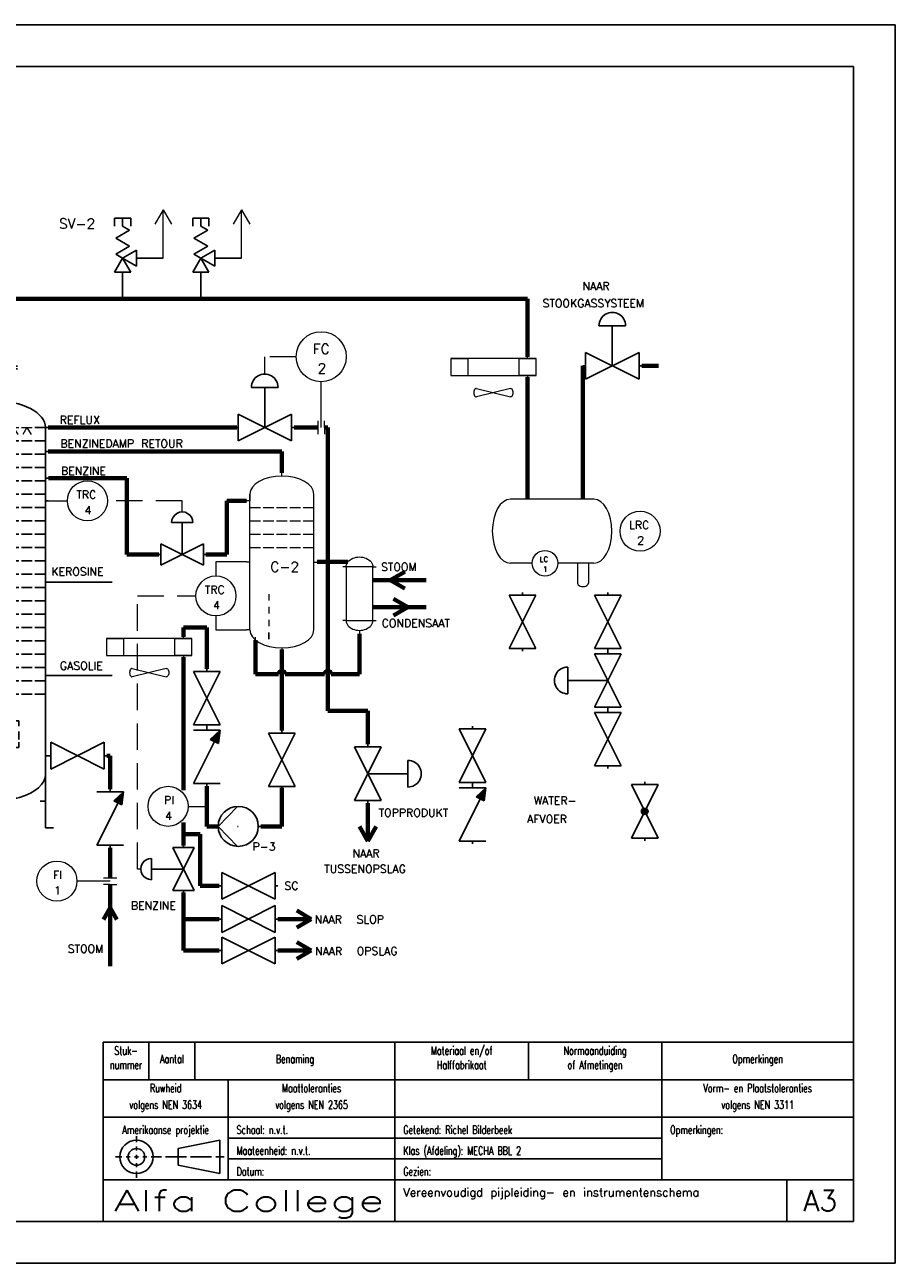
# Model space of a CAD drawing. Extents: x 0 to 420, y 0 to 297.
# Tile 2 of 2: x 211 to 420, y 0 to 297. Entities that reach past the tile are written whole.
import ezdxf
from ezdxf.enums import TextEntityAlignment as Align

# ---------------------------------------------------------------- set-up
doc = ezdxf.new("R2010")
doc.units = 0
doc.header["$MEASUREMENT"] = 0
doc.linetypes.add('HIDDEN', pattern=[9.525, 6.35, -3.175])
doc.layers.get('0').update_dxf_attribs({"linetype": 'CONTINUOUS'})
for name, color, linetype in [('KADER25', 3, 'CONTINUOUS'), ('KADER50', 7, 'CONTINUOUS'), ('KADER70', 5, 'CONTINUOUS'), ('T25', 3, 'CONTINUOUS'), ('T70', 5, 'CONTINUOUS')]:
    doc.layers.add(name, color=color, linetype=linetype)
for name, color, linetype, lineweight in [('Omtrekslijn', 7, 'CONTINUOUS', 50), ('Proceslijn', 5, 'CONTINUOUS', 70), ('Stippellijn', 3, 'HIDDEN', 35), ('Tekst', 3, 'CONTINUOUS', 35)]:
    doc.layers.add(name, color=color, linetype=linetype, lineweight=lineweight)
doc.styles.add('KADER1', font='SIMPLEX.SHX', dxfattribs={"height": 5})
doc.styles.add('KADER2', font='SIMPLEX.shx', dxfattribs={"width": 0.7, "height": 2})
doc.styles.get("Standard").update_dxf_attribs({"font": 'TXT.shx', "height": 3})

# ---------------------------------------------------------------- blocks, each defined once
blk = doc.blocks.new('04_Overdrukventiel_2')
at = {"color": 0}
for p, q in [((-3, 27.2), (-3, 30.2)), ((-3, 30.2), (0, 30.2)), ((0, 27.2), (0, 30.2)), ((0, 30.2), (3, 30.2)), ((3, 30.2), (3, 27.2)), ((-2.6, 25.7), (0, 27.2)), ((2.6, 22.7), (-2.6, 25.7)), ((-2.6, 19.7), (2.6, 22.7)), ((2.6, 16.7), (-2.6, 19.7)), ((-15.2, 15.2), (-5.2, 15.2)), ((-5.2, 18.2), (0, 15.2)), ((-5.2, 12.2), (-5.2, 18.2)), ((0, 15.2), (-5.2, 12.2)), ((-3, 10), (0, 15.2)), ((2.6, 16.7), (0, 15.2)), ((0, 15.2), (3, 10)), ((3, 10), (-3, 10)), ((0, 0), (0, 10))]:
    blk.add_line(p, q, dxfattribs=at)
blk = doc.blocks.new('04_KlepMetRegelaar')
at = {"layer": 'KADER25', "color": 0}
for p, q in [((11, 15), (6, 15)), ((11, 0), (11, 15)), ((11, 15), (16, 15)), ((1, 5), (1, 0)), ((1, -5), (21, 5)), ((21, -5), (1, 5)), ((21, 0), (21, 5)), ((1, 0), (0, 0)), ((1, 0), (1, -5)), ((22, 0), (21, 0)), ((21, 0), (21, -5))]:
    blk.add_line(p, q, dxfattribs=at)
blk.add_ellipse((11, 15), major_axis=(5, 0), ratio=1, start_param=0, end_param=3.141593, dxfattribs=at)
blk = doc.blocks.new('04_Klep')
at = {"layer": 'KADER25', "color": 0}
for p, q in [((1, 5), (1, 0)), ((1, -5), (21, 5)), ((21, -5), (1, 5)), ((21, 0), (21, 5)), ((1, 0), (0, 0)), ((1, 0), (1, -5)), ((22, 0), (21, 0)), ((21, 0), (21, -5))]:
    blk.add_line(p, q, dxfattribs=at)
blk = doc.blocks.new('04_NenPomp')
at = {"layer": 'KADER25', "color": 0}
for p, q in [((15, 0), (7.74, 7.5)), ((0, 0), (-1, 0)), ((7.5, 0), (7.74, 0)), ((7.74, 0), (7.5, 0)), ((7.5, 0), (7.5, 0)), ((7.5, 0), (7.5, 0)), ((7.74, -7.5), (15, 0)), ((15, 0), (15, 0))]:
    blk.add_line(p, q, dxfattribs=at)
blk.add_circle((7.5, 0), 7.5, dxfattribs=at)
blk = doc.blocks.new('04_BenzineStripper2')
at = {"layer": 'Omtrekslijn', "linetype": 'ByBlock', "lineweight": 0}
for p, q in [((0, -1), (0, 0)), ((-9.6, -6.43), (-9.6, -8.43)), ((-9.6, -8.43), (-10.6, -8.43)), ((-9.6, -26.77), (-10.6, -26.77)), ((9.6, -26.77), (10.6, -26.77)), ((-3.96, -36.39), (-3.96, -38.31)), ((-3.96, -40.24), (-3.96, -42.17)), ((-3.96, -44.1), (-3.96, -46.02)), ((-9.6, -47.1), (-10.6, -47.1)), ((-3.96, -47.95), (-3.96, -49.88)), ((-3.96, -49.88), (-3.96, -47.95)), ((-7.91, -50.18), (-7.91, -49.33)), ((0, -52.53), (0, -53.53))]:
    blk.add_line(p, q, dxfattribs=at)
at = {"layer": 'Omtrekslijn', "color": 0, "linetype": 'ByBlock', "lineweight": 0}
for p, q in [((-9.6, -47.1), (-9.6, -6.43)), ((9.6, -47.1), (9.6, -6.43)), ((-9.6, -10.43), (-6.4, -10.43)), ((-5.6, -10.43), (-2.4, -10.43)), ((-1.6, -10.43), (1.6, -10.43)), ((2.4, -10.43), (5.6, -10.43)), ((6.4, -10.43), (9.6, -10.43)), ((-9.6, -14.43), (-6.4, -14.43)), ((-5.6, -14.43), (-2.4, -14.43)), ((-1.6, -14.43), (1.6, -14.43)), ((2.4, -14.43), (5.6, -14.43)), ((6.4, -14.43), (9.6, -14.43)), ((-9.6, -18.43), (-6.4, -18.43)), ((-5.6, -18.43), (-2.4, -18.43)), ((-1.6, -18.43), (1.6, -18.43)), ((2.4, -18.43), (5.6, -18.43)), ((6.4, -18.43), (9.6, -18.43)), ((-9.6, -22.43), (-6.4, -22.43)), ((-5.6, -22.43), (-2.4, -22.43)), ((-1.6, -22.43), (1.6, -22.43)), ((2.4, -22.43), (5.6, -22.43)), ((6.4, -22.43), (9.6, -22.43))]:
    blk.add_line(p, q, dxfattribs=at)
at = {"layer": 'Omtrekslijn', "linetype": 'ByBlock', "lineweight": 0}
for centre, major_axis in [((0, -6.43), (-9.6, 0)), ((0, -47.1), (9.6, 0))]:
    blk.add_ellipse(centre, major_axis=major_axis, ratio=0.565396, start_param=3.141593, end_param=6.283185, dxfattribs=at)
blk = doc.blocks.new('04_Ventilator2')
at = {"layer": 'Omtrekslijn', "color": 0, "linetype": 'ByBlock', "lineweight": 0}
for p, q in [((0, -0.512), (0, 0)), ((-23.04, -0.512), (-23.04, -5.632)), ((2.56, -0.512), (-23.04, -0.512)), ((-23.04, -0.512), (-17.92, -0.512)), ((-17.92, -0.512), (-17.92, -5.632)), ((-2.56, -5.632), (-2.56, -0.512)), ((-2.56, -0.512), (2.56, -0.512)), ((2.56, -0.512), (0, -0.512)), ((2.56, -5.632), (2.56, -0.512)), ((-23.04, -5.632), (2.56, -5.632)), ((2.56, -5.632), (-2.56, -5.632)), ((0, -5.632), (0, -6.144)), ((-15.36, -9.472), (-5.12, -12.032)), ((-5.12, -9.472), (-15.36, -12.032))]:
    blk.add_line(p, q, dxfattribs=at)
blk.add_ellipse((-15.36, -10.752), major_axis=(0, 1.28), ratio=0.585267, start_param=0, end_param=3.1415927, dxfattribs=at)
at = {"layer": 'Omtrekslijn', "color": 0, "linetype": 'ByBlock', "lineweight": 0, "extrusion": (0, 0, -1)}
blk.add_ellipse((-5.12, -10.752), major_axis=(0, 1.28), ratio=0.585267, start_param=0, end_param=3.1415927, dxfattribs=at)
blk = doc.blocks.new('04_Warmtewisselaar2')
at = {"layer": 'Omtrekslijn', "linetype": 'ByBlock', "lineweight": 0}
for p, q in [((-4, 20), (-5, 20)), ((4, 20), (-4, 20)), ((-4, 20), (-4, 4)), ((4, 4), (4, 20)), ((4, 20), (5, 20)), ((-4, 4), (-5, 4)), ((-4, 4), (4, 4)), ((4, 4), (5, 4)), ((0, 1), (0, 0))]:
    blk.add_line(p, q, dxfattribs=at)
at = {"layer": 'Omtrekslijn', "linetype": 'ByBlock', "lineweight": 0, "extrusion": (0, 0, -1)}
blk.add_ellipse((0, 20), major_axis=(-4, 0), ratio=0.750206, start_param=0, end_param=3.141593, dxfattribs=at)
at = {"layer": 'Omtrekslijn', "linetype": 'ByBlock', "lineweight": 0}
blk.add_ellipse((0, 4), major_axis=(-4, 0), ratio=0.750206, start_param=0, end_param=3.141593, dxfattribs=at)
blk = doc.blocks.new('04_Terugslagklep2')
at = {"layer": 'Omtrekslijn', "lineweight": -2}
blk.add_hatch(color=256, dxfattribs=at).paths.add_polyline_path([(16.04, -4.39), (21, -5), (17.59, -1.34)])
at = {"layer": 'KADER25', "color": 0}
for p, q in [((1, 5), (1, 0)), ((16.8, -2.9), (1, 5)), ((21, 0), (21, 5)), ((1, 0), (0, 0)), ((1, 0), (1, -5)), ((22, 0), (21, 0)), ((21, 0), (21, -5)), ((17.59, -1.34), (16.04, -4.39)), ((21, -5), (16.04, -4.39)), ((21, -5), (17.59, -1.34))]:
    blk.add_line(p, q, dxfattribs=at)
blk = doc.blocks.new('04_Destillatiekolom3')
at = {"layer": 'KADER25', "color": 0}
for p, q in [((0, -0.8), (0, 0)), ((-6.4, -6.4), (-7.2, -6.4)), ((-6.4, -7.2), (-7.2, -7.2)), ((-6.4, -4), (-6.4, -17.5)), ((-6.4, -4), (-6.4, -6.4)), ((-6.4, -6.4), (6.4, -6.4)), ((-6.4, -6.4), (-6.4, -7.2)), ((-6.4, -7.2), (6.4, -7.2)), ((6.4, -4), (6.4, -17.5)), ((6.4, -6.4), (7.2, -6.4)), ((6.4, -7.2), (7.2, -7.2)), ((-15.6, -128.8), (-15.6, -24.8)), ((-15.6, -24.8), (-12.4, -24.8)), ((12.4, -24.8), (15.6, -24.8)), ((15.6, -128.8), (15.6, -24.8)), ((15.6, -24.8), (16.4, -24.8)), ((-15.6, -28.8), (-12.4, -28.8)), ((-11.6, -28.8), (-8.4, -28.8)), ((-7.6, -28.8), (-4.4, -28.8)), ((-3.6, -28.8), (-0.4, -28.8)), ((0.4, -28.8), (3.6, -28.8)), ((4.4, -28.8), (7.6, -28.8)), ((8.4, -28.8), (11.6, -28.8)), ((12.4, -28.8), (15.6, -28.8)), ((-15.6, -32.8), (-12.4, -32.8)), ((-11.6, -32.8), (-8.4, -32.8)), ((-7.6, -32.8), (-4.4, -32.8)), ((-3.6, -32.8), (-0.4, -32.8)), ((0.4, -32.8), (3.6, -32.8)), ((4.4, -32.8), (7.6, -32.8)), ((8.4, -32.8), (11.6, -32.8)), ((12.4, -32.8), (15.6, -32.8)), ((15.6, -32.8), (15.6, -32)), ((15.6, -32), (16.4, -32)), ((-15.6, -36.8), (-12.4, -36.8)), ((-11.6, -36.8), (-8.4, -36.8)), ((-7.6, -36.8), (-4.4, -36.8)), ((-3.6, -36.8), (-0.4, -36.8)), ((0.4, -36.8), (3.6, -36.8)), ((4.4, -36.8), (7.6, -36.8)), ((8.4, -36.8), (11.6, -36.8)), ((12.4, -36.8), (15.6, -36.8)), ((-15.6, -40.8), (-12.4, -40.8)), ((-11.6, -40.8), (-8.4, -40.8)), ((-7.6, -40.8), (-4.4, -40.8)), ((-3.6, -40.8), (-0.4, -40.8)), ((0.4, -40.8), (3.6, -40.8)), ((4.4, -40.8), (7.6, -40.8)), ((8.4, -40.8), (11.6, -40.8)), ((12.4, -40.8), (15.6, -40.8)), ((15.6, -40.8), (15.66, -40)), ((15.66, -40), (16.46, -40)), ((-15.6, -44.8), (-12.4, -44.8)), ((-11.6, -44.8), (-8.4, -44.8)), ((-7.6, -44.8), (-4.4, -44.8)), ((-3.6, -44.8), (-0.4, -44.8)), ((0.4, -44.8), (3.6, -44.8)), ((4.4, -44.8), (7.6, -44.8)), ((8.4, -44.8), (11.6, -44.8)), ((12.4, -44.8), (15.6, -44.8)), ((15.6, -48.8), (15.6, -46.8)), ((15.6, -46.8), (16.4, -46.8)), ((-15.6, -48.8), (-12.4, -48.8)), ((-11.6, -48.8), (-8.4, -48.8)), ((-7.6, -48.8), (-4.4, -48.8)), ((-3.6, -48.8), (-0.4, -48.8)), ((0.4, -48.8), (3.6, -48.8)), ((4.4, -48.8), (7.6, -48.8)), ((8.4, -48.8), (11.6, -48.8)), ((12.4, -48.8), (15.6, -48.8)), ((-15.6, -52.8), (-12.4, -52.8)), ((-11.6, -52.8), (-8.4, -52.8)), ((-7.6, -52.8), (-4.4, -52.8)), ((-3.6, -52.8), (-0.4, -52.8)), ((0.4, -52.8), (3.6, -52.8)), ((4.4, -52.8), (7.6, -52.8)), ((8.4, -52.8), (11.6, -52.8)), ((12.4, -52.8), (15.6, -52.8)), ((-15.6, -56.8), (-12.4, -56.8)), ((-11.6, -56.8), (-8.4, -56.8)), ((-7.6, -56.8), (-4.4, -56.8)), ((-3.6, -56.8), (-0.4, -56.8)), ((0.4, -56.8), (3.6, -56.8)), ((4.4, -56.8), (7.6, -56.8)), ((8.4, -56.8), (11.6, -56.8)), ((12.4, -56.8), (15.6, -56.8)), ((-15.6, -60.8), (-12.4, -60.8)), ((-11.6, -60.8), (-8.4, -60.8)), ((-7.6, -60.8), (-4.4, -60.8)), ((-3.6, -60.8), (-0.4, -60.8)), ((0.4, -60.8), (3.6, -60.8)), ((4.4, -60.8), (7.6, -60.8)), ((8.4, -60.8), (11.6, -60.8)), ((12.4, -60.8), (15.6, -60.8)), ((-15.6, -64.8), (-12.4, -64.8)), ((-11.6, -64.8), (-8.4, -64.8)), ((-7.6, -64.8), (-4.4, -64.8)), ((-3.6, -64.8), (-0.4, -64.8)), ((0.4, -64.8), (3.6, -64.8)), ((4.4, -64.8), (7.6, -64.8)), ((8.4, -64.8), (11.6, -64.8)), ((12.4, -64.8), (15.6, -64.8)), ((-15.6, -68.8), (-12.4, -68.8)), ((-11.6, -68.8), (-8.4, -68.8)), ((-7.6, -68.8), (-4.4, -68.8)), ((-3.6, -68.8), (-0.4, -68.8)), ((0.4, -68.8), (3.6, -68.8)), ((4.4, -68.8), (7.6, -68.8)), ((8.4, -68.8), (11.6, -68.8)), ((12.4, -68.8), (15.6, -68.8)), ((-15.6, -72.8), (-12.4, -72.8)), ((-11.6, -72.8), (-8.4, -72.8)), ((-7.6, -72.8), (-4.4, -72.8)), ((-3.6, -72.8), (-0.4, -72.8)), ((0.4, -72.8), (3.6, -72.8)), ((4.4, -72.8), (7.6, -72.8)), ((8.4, -72.8), (11.6, -72.8)), ((12.4, -72.8), (15.6, -72.8)), ((15.6, -72.8), (15.6, -71.2)), ((15.6, -71.2), (16.4, -71.2)), ((-15.6, -76.8), (-12.4, -76.8)), ((-11.6, -76.8), (-8.4, -76.8)), ((-7.6, -76.8), (-4.4, -76.8)), ((-3.6, -76.8), (-0.4, -76.8)), ((0.4, -76.8), (3.6, -76.8)), ((4.4, -76.8), (7.6, -76.8)), ((8.4, -76.8), (11.6, -76.8)), ((12.4, -76.8), (15.6, -76.8)), ((-15.6, -80.8), (-12.4, -80.8)), ((-11.6, -80.8), (-8.4, -80.8)), ((-7.6, -80.8), (-4.4, -80.8)), ((-3.6, -80.8), (-0.4, -80.8)), ((0.4, -80.8), (3.6, -80.8)), ((4.4, -80.8), (7.6, -80.8)), ((8.4, -80.8), (11.6, -80.8)), ((12.4, -80.8), (15.6, -80.8)), ((-15.6, -84.8), (-12.4, -84.8)), ((-11.6, -84.8), (-8.4, -84.8)), ((-7.6, -84.8), (-4.4, -84.8)), ((-3.6, -84.8), (-0.4, -84.8)), ((0.4, -84.8), (3.6, -84.8)), ((4.4, -84.8), (7.6, -84.8)), ((8.4, -84.8), (11.6, -84.8)), ((12.4, -84.8), (15.6, -84.8)), ((-15.6, -88.8), (-12.4, -88.8)), ((-11.6, -88.8), (-8.4, -88.8)), ((-7.6, -88.8), (-4.4, -88.8)), ((-3.6, -88.8), (-0.4, -88.8)), ((0.4, -88.8), (3.6, -88.8)), ((4.4, -88.8), (7.6, -88.8)), ((8.4, -88.8), (11.6, -88.8)), ((12.4, -88.8), (15.6, -88.8)), ((-15.6, -92.8), (-12.4, -92.8)), ((-11.6, -92.8), (-8.4, -92.8)), ((-7.6, -92.8), (-4.4, -92.8)), ((-3.6, -92.8), (-0.4, -92.8)), ((0.4, -92.8), (3.6, -92.8)), ((4.4, -92.8), (7.6, -92.8)), ((8.4, -92.8), (11.6, -92.8)), ((12.4, -92.8), (15.6, -92.8)), ((-15.6, -96.8), (-12.4, -96.8)), ((-11.6, -96.8), (-8.4, -96.8)), ((-7.6, -96.8), (-4.4, -96.8)), ((-3.6, -96.8), (-0.4, -96.8)), ((0.4, -96.8), (3.6, -96.8)), ((4.4, -96.8), (7.6, -96.8)), ((8.4, -96.8), (11.6, -96.8)), ((12.4, -96.8), (15.6, -96.8)), ((15.6, -100.8), (15.6, -99.2)), ((15.6, -99.2), (16.4, -99.2)), ((-15.6, -100.8), (-12.4, -100.8)), ((-11.6, -100.8), (-8.4, -100.8)), ((-7.6, -100.8), (-4.4, -100.8)), ((-3.6, -100.8), (-0.4, -100.8)), ((0.4, -100.8), (3.6, -100.8)), ((4.4, -100.8), (7.6, -100.8)), ((8.4, -100.8), (11.6, -100.8)), ((12.4, -100.8), (15.6, -100.8)), ((-15.6, -104.8), (-12.4, -104.8)), ((-15.6, -104.8), (-15.6, -116.8)), ((-11.6, -104.8), (-8.4, -104.8)), ((-7.6, -104.8), (-4.4, -104.8)), ((-3.6, -104.8), (-0.4, -104.8)), ((0.4, -104.8), (3.6, -104.8)), ((4.4, -104.8), (7.6, -104.8)), ((8.4, -104.8), (11.6, -104.8)), ((12.4, -104.8), (15.6, -104.8)), ((-15.6, -116.8), (-15.6, -112.8)), ((-15.6, -112.8), (-12.4, -112.8)), ((-11.6, -112.8), (-8.4, -112.8)), ((-7.6, -112.8), (-4.4, -112.8)), ((-3.6, -112.8), (-0.4, -112.8)), ((0.4, -112.8), (3.6, -112.8)), ((4.4, -112.8), (7.6, -112.8)), ((7.6, -112.8), (7.6, -114.4)), ((-15.6, -116.8), (-16.4, -116.8)), ((7.6, -118.4), (7.6, -116)), ((-15.6, -120.8), (-12.4, -120.8)), ((-11.6, -120.8), (-8.4, -120.8)), ((-7.6, -120.8), (-4.4, -120.8)), ((-3.6, -120.8), (-0.4, -120.8)), ((0.4, -120.8), (3.6, -120.8)), ((4.4, -120.8), (7.6, -120.8)), ((7.6, -120.8), (7.6, -119.2)), ((15.6, -128.8), (15.6, -123.2)), ((15.6, -123.2), (16.4, -123.2)), ((-15.6, -128.8), (-15.6, -144.8)), ((15.6, -128.8), (15.6, -144.8)), ((0, -136.8), (0, -137.6)), ((15.6, -136.8), (14, -136.8)), ((-15.6, -144.8), (-18, -144.8)), ((15.6, -144.8), (18, -144.8))]:
    blk.add_line(p, q, dxfattribs=at)
at = {"layer": 'KADER25', "color": 0, "linetype": 'ByBlock', "lineweight": 0}
for p, q in [((-11.6, -24.8), (-8.4, -24.8)), ((-7.6, -24.8), (-4.4, -24.8)), ((-3.6, -24.8), (-0.4, -24.8)), ((0.4, -24.8), (3.6, -24.8)), ((4.4, -24.8), (7.6, -24.8)), ((8.4, -24.8), (11.6, -24.8))]:
    blk.add_line(p, q, dxfattribs=at)
at = {"layer": 'KADER25', "color": 0}
for centre, major_axis, ratio, start_param, end_param in [((0, -4), (6.4, 0), 0.5, 0, 3.141593), ((0, -24.8), (-15.6, 0), 0.512821, 3.141593, 6.283185), ((0, -128.8), (-15.6, 0), 0.512821, 0, 3.141593)]:
    blk.add_ellipse(centre, major_axis=major_axis, ratio=ratio, start_param=start_param, end_param=end_param, dxfattribs=at)
at = {"layer": 'Omtrekslijn', "linetype": 'ByBlock', "lineweight": 0}
for p, q in [((-10, -24.8), (-11.25, -26.97)), ((-10, -24.8), (-8.75, -26.97)), ((-6, -24.8), (-7.25, -26.97)), ((-6, -24.8), (-4.75, -26.97)), ((-2, -24.8), (-3.25, -26.97)), ((-2, -24.8), (-0.75, -26.97)), ((2, -24.8), (0.75, -26.97)), ((2, -24.8), (3.25, -26.97)), ((6, -24.8), (4.75, -26.97)), ((6, -24.8), (7.25, -26.97)), ((10, -24.8), (8.75, -26.97)), ((10, -24.8), (11.25, -26.97))]:
    blk.add_line(p, q, dxfattribs=at)

msp = doc.modelspace()

# ---------------------------------------------------------------- hatches: boundary and pattern name
at = {"layer": 'Proceslijn'}
h = msp.add_hatch(color=0, dxfattribs=at)
edge = h.paths.add_edge_path()
edge.add_arc((359.91, 108.37), 0.8, 0, 360)

# ---------------------------------------------------------------- linework, layer by layer
for p, q in [((216.84, 163.32), (232.21, 163.32)), ((216.84, 140.92), (232.21, 140.92))]:
    msp.add_line(p, q)
at = {"layer": 'KADER25'}
for p, q in [((0, 297), (420, 297)), ((420, 297), (420, 0)), ((238, 29), (238, 30.5)), ((260, 30), (364, 30)), ((238, 28.5), (238, 28.5)), ((238, 27), (238, 28)), ((258, 29.5), (248, 27.5)), ((248, 27.5), (248, 25.5)), ((258, 25.5), (258, 29.5)), ((234.5, 25.5), (233, 25.5)), ((234.97, 25.5), (234.97, 25.5)), ((235, 25.5), (235, 25.5)), ((236.5, 25.5), (235.5, 25.5)), ((237, 25.5), (237, 25.5)), ((238, 25.5), (237.5, 25.5)), ((238, 26.5), (238, 26.5)), ((238, 25), (238, 26)), ((238, 25.5), (238.5, 25.5)), ((238, 24.5), (238, 24.5)), ((238, 24), (238, 23)), ((239, 25.5), (239, 25.5)), ((239.5, 25.5), (240.5, 25.5)), ((241, 25.5), (241, 25.5)), ((241.5, 25.5), (244, 25.5)), ((244.5, 25.5), (244.5, 25.5)), ((245, 25.5), (250, 25.5)), ((247, 25.5), (247, 25.5)), ((248, 23.5), (248, 25.5)), ((250.5, 25.5), (250.5, 25.5)), ((250.5, 25.5), (250.5, 25.5)), ((251, 25.5), (256, 25.5)), ((256.5, 25.5), (256.5, 25.5)), ((257, 25.5), (259, 25.5)), ((258, 25.5), (258, 21.5)), ((260, 25), (364, 25)), ((238, 22.5), (238, 22.5)), ((238, 22), (238, 20.5)), ((258, 21.5), (248, 23.5)), ((420, 0), (0, 0))]:
    msp.add_line(p, q, dxfattribs=at)
for radius in [4, 2]:
    msp.add_circle((238, 25.5), radius, dxfattribs=at)
at = {"layer": 'KADER50'}
for p, q in [((230, 10), (230, 53)), ((230, 53), (410, 53)), ((241, 53), (241, 44)), ((252, 53), (252, 44)), ((300, 53), (300, 20)), ((332, 53), (332, 44)), ((364, 53), (364, 20)), ((230, 44), (410, 44)), ((260, 44), (260, 20)), ((230, 35), (410, 35)), ((230, 20), (410, 20)), ((300, 10), (300, 20)), ((394, 10), (394, 20))]:
    msp.add_line(p, q, dxfattribs=at)
at = {"layer": 'KADER70'}
for p, q in [((10, 287), (410, 287)), ((410, 287), (410, 10)), ((410, 53), (410, 10)), ((410, 10), (10, 10))]:
    msp.add_line(p, q, dxfattribs=at)
at = {"layer": 'Omtrekslijn', "lineweight": 0}
for p, q in [((281.52, 202.04), (281.52, 198.84)), ((283.12, 200.44), (283.12, 202.04)), ((283.12, 200.44), (283.12, 198.84)), ((264.4, 168.17), (257.06, 168.17)), ((257.06, 168.17), (257.06, 164.83)), ((347.7, 167.87), (339.05, 167.87)), ((343.8, 167.87), (343.8, 163.07)), ((346.4, 167.87), (346.4, 163.07)), ((257.06, 155.23), (257.06, 151.9)), ((257.06, 151.9), (264.4, 151.9)), ((230.12, 92.44), (233.32, 92.44)), ((231.72, 90.84), (230.12, 90.84)), ((231.72, 90.84), (233.32, 90.84))]:
    msp.add_line(p, q, dxfattribs=at)
at = {"layer": 'Omtrekslijn', "color": 0, "lineweight": 0}
for p, q in [((347.7, 183.23), (327.7, 183.23)), ((332.9, 167.87), (327.7, 167.87))]:
    msp.add_line(p, q, dxfattribs=at)
at = {"layer": 'Omtrekslijn', "lineweight": 0}
for centre, radius in [((282.32, 217.4), 6), ((226.24, 182.84), 4.8), ((358.8, 175.55), 4.8), ((335.98, 167.87), 3.07), ((257.06, 160.03), 4.8), ((245.58, 109.57), 4.8), ((359.91, 108.37), 0.8), ((218.92, 91.64), 4.8)]:
    msp.add_circle(centre, radius, dxfattribs=at)
for centre, major_axis, ratio, start_param, end_param in [((327.7, 175.55), (0, -7.68), 0.565396, 3.141593, 6.283185), ((347.7, 175.55), (0, 7.68), 0.565396, 3.141593, 6.283185), ((345.1, 163.07), (-1.3, 0), 0.615385, 0, 3.141593)]:
    msp.add_ellipse(centre, major_axis=major_axis, ratio=ratio, start_param=start_param, end_param=end_param, dxfattribs=at)
at = {"layer": 'Proceslijn', "lineweight": 0}
for p, q in [((244.41, 252.62), (242.41, 249.16)), ((244.41, 241.03), (244.41, 252.62)), ((244.41, 252.62), (246.41, 249.16)), ((263.18, 252.62), (261.18, 249.16)), ((263.18, 241.03), (263.18, 252.62)), ((263.18, 252.62), (265.18, 249.16)), ((282.32, 200.44), (282.32, 211.4)), ((250.38, 109.57), (254.85, 109.57)), ((231.72, 91.64), (223.72, 91.64))]:
    msp.add_line(p, q, dxfattribs=at)
at = {"layer": 'Proceslijn'}
for p, q in [((234.69, 231.3), (203.72, 231.3)), ((234.69, 231.3), (253.45, 231.3)), ((253.45, 231.3), (331.81, 231.3)), ((331.81, 231.3), (331.81, 217.38)), ((345.1, 183.23), (345.1, 215.23)), ((359.18, 215.23), (363.18, 215.23)), ((331.81, 212.47), (331.81, 183.23)), ((216.84, 200.44), (262.04, 200.44)), ((253.6, 200.44), (261.72, 200.44)), ((275.8, 200.44), (281.52, 200.44)), ((283.92, 200.44), (283.12, 200.44)), ((283.92, 200.44), (283.92, 132.44)), ((216.84, 194.68), (272.88, 194.68)), ((272.88, 194.68), (272.88, 189.58)), ((216.89, 188.28), (235.66, 188.28)), ((235.66, 188.28), (235.66, 169.93)), ((264.4, 182.84), (259.67, 182.84)), ((259.67, 182.84), (259.67, 169.93)), ((235.66, 169.93), (243.36, 169.93)), ((259.67, 169.93), (254.62, 169.93)), ((281.36, 168.17), (288.71, 168.17)), ((294.69, 163.77), (307.49, 163.77)), ((294.69, 163.77), (303.09, 163.77)), ((298.89, 163.77), (302.35, 165.77)), ((303.09, 163.77), (298.89, 163.77)), ((298.89, 163.77), (302.35, 161.77)), ((303.09, 157.37), (299.62, 159.37)), ((294.69, 157.37), (307.49, 157.37)), ((303.09, 157.37), (298.89, 157.37)), ((298.89, 157.37), (300.99, 157.37)), ((303.09, 157.37), (299.62, 155.37)), ((249.25, 150.24), (249.25, 152.42)), ((249.25, 152.42), (254.85, 152.42)), ((254.85, 152.42), (254.85, 142.53)), ((266.55, 149.44), (266.55, 141.28)), ((291.49, 141.28), (291.49, 150.97)), ((272.88, 147.16), (272.88, 127.76)), ((249.25, 145.32), (249.25, 113.46)), ((266.55, 141.28), (272.08, 141.28)), ((273.68, 141.28), (283.12, 141.28)), ((284.72, 141.28), (291.49, 141.28)), ((283.92, 132.44), (293.52, 132.44)), ((293.52, 132.44), (293.52, 124.44)), ((230.92, 121.72), (231.72, 121.72)), ((231.72, 121.72), (231.72, 113.72)), ((254.85, 114.37), (254.85, 104.77)), ((272.88, 104.77), (272.88, 114)), ((293.52, 110.36), (293.52, 101.24)), ((249.25, 105.68), (249.25, 100.17)), ((254.85, 104.77), (257.61, 104.77)), ((272.88, 104.77), (267.85, 104.77)), ((293.52, 101.24), (291.52, 104.7)), ((293.52, 101.24), (295.52, 104.7)), ((249.25, 102.92), (253.25, 102.92)), ((253.25, 102.92), (253.25, 90.54)), ((231.72, 99.64), (231.72, 92.44)), ((231.72, 90.84), (231.72, 85.24)), ((253.25, 90.54), (257.86, 90.54)), ((249.25, 88.91), (249.25, 74.96)), ((231.72, 85.24), (230.12, 82.47)), ((231.72, 85.24), (231.72, 71.26)), ((231.72, 85.24), (233.32, 82.47)), ((279.94, 82.55), (276.48, 84.55)), ((257.86, 82.55), (249.25, 82.55)), ((271.94, 82.55), (279.94, 82.55)), ((279.94, 82.55), (276.48, 80.55)), ((257.86, 74.96), (249.25, 74.96)), ((271.94, 74.96), (279.94, 74.96)), ((279.94, 74.96), (276.48, 76.96)), ((279.94, 74.96), (276.48, 72.96))]:
    msp.add_line(p, q, dxfattribs=at)
for centre in [(272.88, 141.28), (283.92, 141.28)]:
    msp.add_ellipse(centre, major_axis=(-0.8, 0), ratio=1, start_param=3.141593, end_param=6.283185, dxfattribs=at)
at = {"layer": 'Stippellijn', "lineweight": 0}
for p, q in [((268.76, 213.24), (268.76, 217.4)), ((276.32, 217.4), (268.76, 217.4)), ((216.84, 182.84), (221.44, 182.84)), ((248.99, 182.84), (231.04, 182.84)), ((248.99, 180.17), (248.99, 182.84)), ((238.21, 94.54), (238.21, 160.03)), ((238.21, 160.03), (252.26, 160.03)), ((239.01, 94.54), (238.21, 94.54))]:
    msp.add_line(p, q, dxfattribs=at)

# ---------------------------------------------------------------- block references
for name, p, xscale, yscale, zscale in [('04_Overdrukventiel_2', (234.69, 231.3), -0.6400000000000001, 0.6400000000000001, 0.6400000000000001), ('04_Overdrukventiel_2', (253.45, 231.3), -0.6400000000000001, 0.6400000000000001, 0.6400000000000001), ('04_KlepMetRegelaar', (243.36, 169.93), 0.5120000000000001, 0.5120000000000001, 0.5120000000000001)]:
    msp.add_blockref(name, p, dxfattribs=dict(xscale=xscale, yscale=yscale, zscale=zscale))
at = {"layer": 'Omtrekslijn', "xscale": 0.6400000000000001, "yscale": 0.6400000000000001, "zscale": 0.6400000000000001}
for name, p in [('04_KlepMetRegelaar', (345.1, 215.23)), ('04_KlepMetRegelaar', (261.72, 200.44)), ('04_Klep', (216.84, 121.72)), ('04_Klep', (257.86, 90.54)), ('04_Klep', (257.86, 82.55)), ('04_Klep', (257.86, 74.96))]:
    msp.add_blockref(name, p, dxfattribs=at)
at = {"layer": 'Omtrekslijn', "lineweight": -2, "xscale": 0.8, "yscale": 0.8, "zscale": 0.8}
for name, p in [('04_Destillatiekolom3', (203.72, 220.28)), ('04_Ventilator2', (331.81, 217.38)), ('04_BenzineStripper2', (272.88, 189.58)), ('04_Warmtewisselaar2', (291.49, 150.97)), ('04_Ventilator2', (249.25, 150.24))]:
    msp.add_blockref(name, p, dxfattribs=at)
at = {"layer": 'Omtrekslijn'}
for name, p, xscale, yscale, zscale, rotation in [('04_Klep', (330.6, 146.8), 0.6400000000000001, 0.6400000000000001, 0.6400000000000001, 90), ('04_Klep', (351.04, 146.8), 0.6400000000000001, 0.6400000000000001, 0.6400000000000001, 90), ('04_KlepMetRegelaar', (351.04, 146.8), -0.6400000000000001, 0.6400000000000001, 0.6400000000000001, 90), ('04_Klep', (254.85, 142.53), -0.6400000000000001, 0.6400000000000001, 0.6400000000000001, 90), ('04_Klep', (351.04, 118.64), 0.6400000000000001, 0.6400000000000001, 0.6400000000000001, 90), ('04_Klep', (272.88, 113.68), 0.6400000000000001, 0.6400000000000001, 0.6400000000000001, 90), ('04_Klep', (318.59, 114.68), 0.6400000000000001, 0.6400000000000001, 0.6400000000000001, 90), ('04_KlepMetRegelaar', (293.52, 124.44), 0.6400000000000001, 0.6400000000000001, 0.6400000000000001, 270), ('04_Klep', (359.91, 101.33), 0.6400000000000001, 0.6400000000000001, 0.6400000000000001, 90), ('04_NenPomp', (267.21, 104.77), 0.6400000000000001, 0.6400000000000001, 0.6400000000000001, 180), ('04_KlepMetRegelaar', (249.25, 100.17), -0.5120000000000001, 0.5120000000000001, 0.5120000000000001, 90)]:
    msp.add_blockref(name, p, dxfattribs=dict(at, xscale=xscale, yscale=yscale, zscale=zscale, rotation=rotation))
at = {"layer": 'Omtrekslijn', "lineweight": -2, "xscale": 0.6400000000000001, "yscale": 0.6400000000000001, "zscale": 0.6400000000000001, "rotation": 90}
for p in [(254.85, 114.37), (231.72, 99.64), (318.59, 100.6)]:
    msp.add_blockref('04_Terugslagklep2', p, dxfattribs=at)

# ---------------------------------------------------------------- texts
at = {"layer": 'Omtrekslijn', "lineweight": 0}
msp.add_text('C-2', height=2.4, dxfattribs=at).set_placement((270.11, 165.79))
at = {"layer": 'T25', "style": 'KADER2', "width": 0.7}
for s, p in [('Stuk-', (235.5, 50)), ('Materiaal en/of', (316, 50)), ('Normaanduiding', (348, 50)), ('nummer', (235.5, 46.57)), ('Aantal', (246.5, 48)), ('Benaming', (276, 48)), ('Halffabrikaat', (316, 46.57)), ('of Afmetingen', (348, 46.57)), ('Opmerkingen', (387, 48)), ('Ruwheid', (245, 41)), ('Maattoleranties', (280, 41)), ('Vorm- en Plaatstoleranties', (387, 41)), ('volgens NEN 3634', (245, 37)), ('volgens NEN 2365', (280, 37)), ('volgens NEN 3311', (387, 37)), ('Amerikaanse projektie', (245, 31))]:
    msp.add_text(s, height=2, dxfattribs=at).set_placement(p, align=Align.CENTER)
for s, p in [('Schaal: n.v.t.', (262, 31)), ('Getekend: Richel Bilderbeek', (302, 31)), ('Opmerkingen:', (366, 31)), ('Maateenheid: n.v.t.', (262, 26)), ('Klas (Afdeling): MECHA BBL 2', (302, 26)), ('Datum:', (262, 21)), ('Gezien:', (302, 21))]:
    msp.add_text(s, height=2, dxfattribs=at).set_placement(p)
at = {"layer": 'T25'}
msp.add_text('Vereenvoudigd pijpleiding- en instrumentenschema', height=2, dxfattribs=at).set_placement((302, 16))
at = {"layer": 'T70', "style": 'KADER1', "width": 1.475676}
msp.add_text('Alfa College', height=5, dxfattribs=at).set_placement((232.5, 12.5), (297.5, 12.5), align=Align.FIT)
at = {"layer": 'T70'}
msp.add_text('A3', height=5, dxfattribs=at).set_placement((402, 15), align=Align.MIDDLE)
at = {"layer": 'Tekst', "lineweight": 0}
for s, height, p in [('SV-2', 2.4, (219.45, 248.11)), ('NAAR', 1.92, (345, 233.35)), ('STOOKGASSYSTEEM', 1.92, (335.41, 229.27)), ('FC', 2.4, (280.32, 218.06)), (' 2', 2.4, (279.32, 213.4)), ('REFLUX', 1.92, (219.59, 201.29)), ('BENZINEDAMP RETOUR', 1.92, (219.75, 195.61)), ('BENZINE', 1.92, (219.89, 189.07)), ('TRC', 1.92, (223.58, 183.37)), (' 4', 1.92, (223.84, 179.64)), ('LRC', 1.92, (356.15, 176.08)), (' 2', 1.92, (356.41, 172.35)), (' LC', 1.229, (333.64, 168.21)), ('KEROSINE', 1.92, (217.59, 164.9)), ('STOOM', 1.92, (296.65, 166.01)), (' 1', 1.229, (334.44, 165.83)), ('TRC', 1.92, (254.4, 160.56)), (' 4', 1.92, (254.66, 156.83)), ('CONDENSAAT', 1.92, (296.82, 152.54)), ('GASOLIE', 1.92, (219.64, 142.33)), (' PI', 1.92, (242.93, 110.1)), ('WATER-', 1.92, (333.33, 109.98)), (' 4', 1.92, (243.18, 106.37)), ('TOPPRODUKT', 1.92, (296.09, 107.09)), ('AFVOER', 1.92, (331.71, 105.58)), ('P-3', 1.92, (265.84, 98.95)), ('NAAR', 1.92, (289.82, 97.32)), ('TUSSENOPSLAG', 1.92, (283.03, 93.61)), (' FI', 1.92, (216.27, 92.17)), (' 1', 1.92, (216.53, 88.44)), ('SC', 1.92, (273.49, 89.56)), ('BENZINE', 1.92, (236.66, 84.81)), ('NAAR', 1.92, (280.78, 81.46)), ('SLOP', 1.92, (290.79, 81.5)), ('STOOM', 1.92, (221.5, 74.45)), ('NAAR', 1.92, (280.85, 73.84)), ('OPSLAG', 1.92, (290.83, 73.91))]:
    msp.add_text(s, height=height, dxfattribs=at).set_placement(p)

doc.saveas('drawing.dxf')
